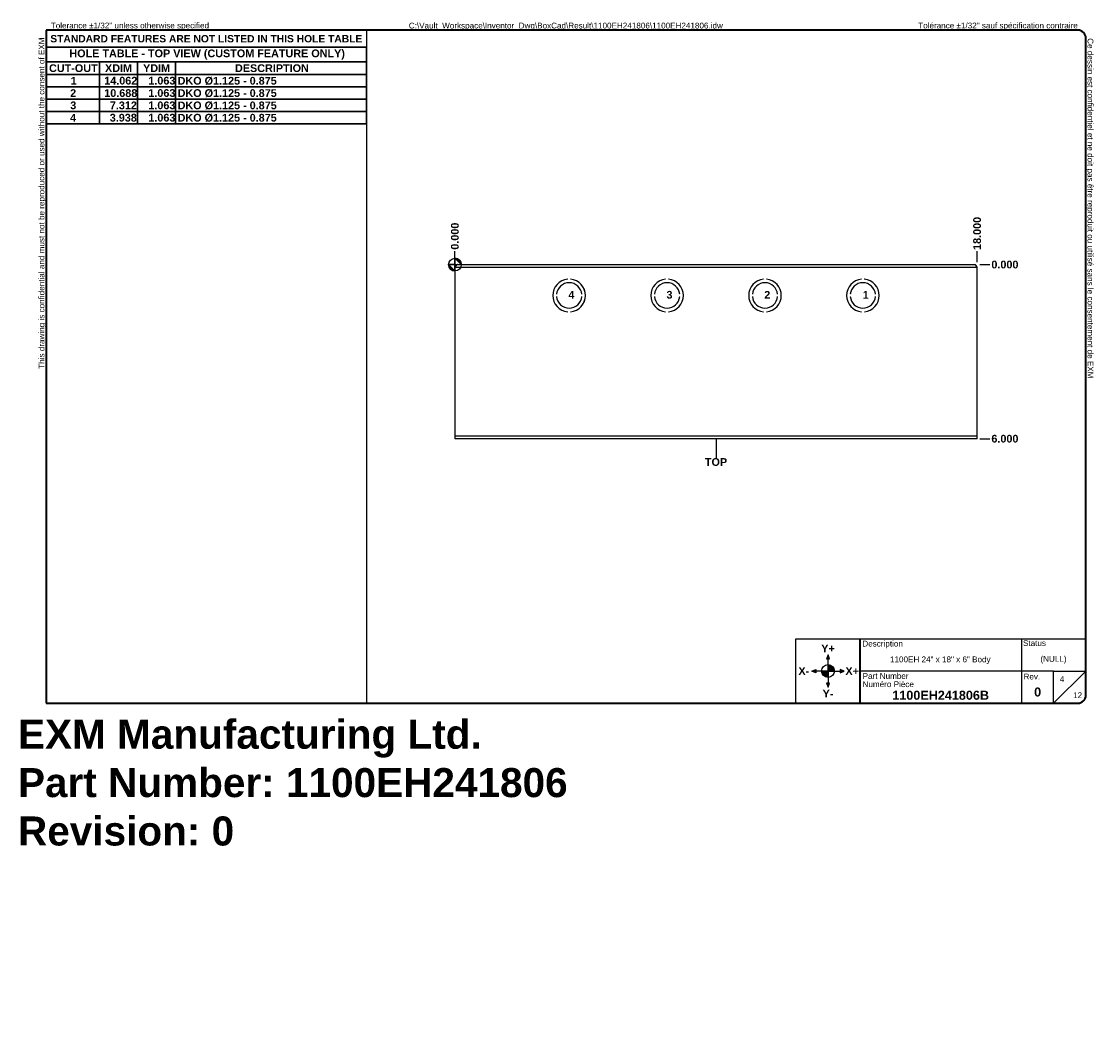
# Model space of a CAD drawing. Header units: inches. Extents: x 0.1 to 37.1, y -11 to 24.1.
import ezdxf

# ---------------------------------------------------------------- set-up
doc = ezdxf.new("R2010")
doc.units = ezdxf.units.IN
doc.header["$LTSCALE"] = 2.222222
doc.header["$MEASUREMENT"] = 0
doc.layers.get('0').update_dxf_attribs({"lineweight": 25})
for name, color, linetype, lineweight in [('Dimensions(ANSI)', 7, 'Continuous', 25), ('Sketch Geometry(ANSI)', 7, 'Continuous', 25), ('Symbols(ANSI)', 7, 'Continuous', 25), ('Visible Edges(ANSI)', 7, 'Continuous', 25), ('Visible Tangent Edges(ANSI)', 7, 'Continuous', 25)]:
    doc.layers.add(name, color=color, linetype=linetype, lineweight=lineweight)
doc.layers.add('Hatch', color=179, linetype='Continuous', lineweight=9, true_color=0x1e1e47)
doc.styles.add('Current-ANSI', font='arial.ttf')
doc.styles.add('Dimension-ANSI', font='arialbd.ttf')
doc.styles.get("Standard").update_dxf_attribs({"font": 'arialbd.ttf'})
doc.styles.add('Text Style44', font='arialbd.ttf')
doc.dimstyles.new('INCH-ANSI', dxfattribs={"dimscale": 2.222222, "dimtxt": 0.12, "dimasz": 0.098425, "dimexe": 0.04, "dimexo": 0.04, "dimgap": 0.031496, "dimtad": 0, "dimtih": 1, "dimtoh": 1, "dimdec": 3, "dimrnd": 1e-08, "dimzin": 0, "dimdsep": 46, "dimtxsty": 'Dimension-ANSI', "dimcen": 0.09, "dimdle": 0.312, "dimclrd": 179, "dimclre": 179, "dimclrt": 7, "dimadec": 1, "dimazin": 0, "dimtfac": 1, "dimtdec": 3, "dimtofl": 0, "dimtmove": 0, "dimatfit": 3, "dimfxl": 1, "dimtolj": 1, "dimtzin": 4, "dimlwd": 25, "dimlwe": 25, "dimarcsym": 0})
doc.dimstyles.new('INCH-ANSI-VERTICAL', dxfattribs={"dimscale": 2.222222, "dimtxt": 0.12, "dimasz": 0.098425, "dimexe": 0.04, "dimexo": 0.04, "dimgap": 0.031496, "dimtad": 0, "dimtih": 1, "dimtoh": 1, "dimdec": 3, "dimrnd": 1e-08, "dimzin": 0, "dimdsep": 46, "dimtxsty": 'Dimension-ANSI', "dimcen": 0.09, "dimdle": 0.312, "dimclrd": 179, "dimclre": 179, "dimclrt": 7, "dimadec": 1, "dimazin": 0, "dimtfac": 1, "dimtdec": 3, "dimtofl": 0, "dimtmove": 0, "dimatfit": 3, "dimfxl": 1, "dimtolj": 1, "dimtzin": 4, "dimlwd": 25, "dimlwe": 25, "dimarcsym": 0})

# ---------------------------------------------------------------- blocks, each defined once
blk = doc.blocks.new('Borders EXM - B (Inch) - B')
at = {"layer": 'Sketch Geometry(ANSI)', "linetype": 'Continuous', "lineweight": 35}
for p, q in [((16.438, 10.692), (0.437, 10.692)), ((0.437, 10.692), (0.437, 0.255)), ((16.562, 0.38), (16.562, 10.567)), ((0.437, 0.255), (16.438, 0.255))]:
    blk.add_line(p, q, dxfattribs=at)
at = {"layer": 'Sketch Geometry(ANSI)'}
for p, q in [((5.406, 10.692), (5.406, 0.255)), ((0.437, 10.428), (5.406, 10.428))]:
    blk.add_line(p, q, dxfattribs=at)
at = {"layer": 'Sketch Geometry(ANSI)', "linetype": 'Continuous', "lineweight": 35}
for centre, start, end in [((16.438, 10.567), 0, 90), ((16.438, 0.38), 270, 0)]:
    blk.add_arc(centre, 0.125, start, end, dxfattribs=at)
at = {"layer": 'Symbols(ANSI)', "color": 7, "char_height": 0.09, "attachment_point": 7, "style": 'Current-ANSI'}
for s, insert in [('Tolerance ±1/32" unless otherwise specified', (0.509, 10.692)), ('Tolérance ±1/32" sauf spécification contraire', (13.963, 10.692))]:
    blk.add_mtext(s, dxfattribs=dict(at, insert=insert))
for s, insert, rotation in [('This drawing is confidential and must not be reproduced or used without the consent of EXM', (0.437, 5.442), 90), ('Ce dessin est confidentiel et ne doit pas être reproduit ou utilisé sans le consentement de EXM', (16.562, 10.567), 270)]:
    blk.add_mtext(s, dxfattribs=dict(at, insert=insert, rotation=rotation))
at = {"layer": 'Symbols(ANSI)', "color": 7, "insert": (2.921, 10.559), "char_height": 0.114, "width": 4.96908, "attachment_point": 5, "style": 'Dimension-ANSI'}
blk.add_mtext('\\fArial|b1|i0;{\\H0.1140;STANDARD FEATURES ARE NOT LISTED IN THIS HOLE TABLE}', dxfattribs=at)
at = {"layer": 'Symbols(ANSI)', "color": 7, "style": 'Current-ANSI'}
blk.add_attdef('FILENAME_AND_PATH_001', (6.062, 10.718), '', height=0.09, dxfattribs=at)
blk = doc.blocks.new('Title Blocks EXM-2 - ANSI B')
at = {"layer": 'Hatch'}
for points in [[(12.725, 0.94), (12.75, 0.94), (12.75, 1)], [(12.775, 0.94), (12.75, 1), (12.75, 0.94)], [(12.56, 0.75), (12.56, 0.775), (12.5, 0.75)], [(12.56, 0.75), (12.5, 0.75), (12.56, 0.725)], [(12.94, 0.75), (13, 0.75), (12.94, 0.775)], [(12.94, 0.75), (12.94, 0.725), (13, 0.75)], [(12.75, 0.56), (12.725, 0.56), (12.75, 0.5)], [(12.75, 0.56), (12.75, 0.5), (12.775, 0.56)]]:
    blk.add_hatch(color=7, dxfattribs=at).paths.add_polyline_path(points)
h = blk.add_hatch(color=7, dxfattribs=at)
edge = h.paths.add_edge_path()
edge.add_line((12.75, 0.85), (12.75, 0.75))
edge.add_line((12.75, 0.75), (12.85, 0.75))
edge.add_arc((12.75, 0.75), 0.1, 0, 90)
h = blk.add_hatch(color=7, dxfattribs=at)
edge = h.paths.add_edge_path()
edge.add_line((12.75, 0.65), (12.75, 0.75))
edge.add_line((12.75, 0.75), (12.65, 0.75))
edge.add_arc((12.75, 0.75), 0.1, 180, 270)
at = {"layer": 'Sketch Geometry(ANSI)'}
for p, q in [((12.249, 1.25), (16.749, 1.25)), ((12.249, 0.25), (12.249, 1.25)), ((15.749, 1.25), (15.749, 0.75)), ((16.749, 1.25), (16.749, 0.375)), ((12.75, 1), (12.725, 0.94)), ((12.75, 0.85), (12.75, 1)), ((12.775, 0.94), (12.75, 1)), ((12.725, 0.94), (12.775, 0.94)), ((12.75, 0.75), (12.75, 0.85)), ((12.5, 0.75), (12.56, 0.775)), ((12.65, 0.75), (12.5, 0.75)), ((12.56, 0.725), (12.5, 0.75)), ((12.56, 0.775), (12.56, 0.725)), ((12.75, 0.75), (12.65, 0.75)), ((12.75, 0.75), (12.85, 0.75)), ((12.75, 0.75), (12.75, 0.65)), ((12.85, 0.75), (13, 0.75)), ((13, 0.75), (12.94, 0.775)), ((12.94, 0.775), (12.94, 0.725)), ((12.94, 0.725), (13, 0.75)), ((15.749, 0.75), (13.249, 0.75)), ((16.249, 0.75), (15.749, 0.75)), ((15.749, 0.75), (15.749, 0.25)), ((16.249, 0.25), (16.249, 0.75)), ((16.249, 0.75), (16.749, 0.75)), ((16.249, 0.25), (16.749, 0.75)), ((12.775, 0.56), (12.725, 0.56)), ((12.725, 0.56), (12.75, 0.5)), ((12.75, 0.65), (12.75, 0.5)), ((12.75, 0.5), (12.775, 0.56)), ((13.249, 0.25), (12.249, 0.25)), ((16.624, 0.25), (13.249, 0.25))]:
    blk.add_line(p, q, dxfattribs=at)
at = {"layer": 'Sketch Geometry(ANSI)', "linetype": 'Continuous', "lineweight": 35}
blk.add_line((13.249, 0.25), (13.249, 1.25), dxfattribs=at)
at = {"layer": 'Sketch Geometry(ANSI)'}
blk.add_circle((12.75, 0.75), 0.1, dxfattribs=at)
blk.add_arc((16.624, 0.375), 0.125, 270, 0, dxfattribs=at)
at = {"layer": 'Symbols(ANSI)', "color": 7}
for s, insert, char_height, attachment_point, style in [('Description', (13.283, 1.103), 0.09, 7, 'Current-ANSI'), ('Status', (15.774, 1.137), 0.09, 7, 'Current-ANSI'), ('\\fArial|b1|i0;Y+', (12.75, 1.1), 0.12, 5, 'Dimension-ANSI'), ('\\fArial|b1|i0;X-', (12.375, 0.75), 0.12, 5, 'Dimension-ANSI'), ('\\fArial|b1|i0;X+', (13.125, 0.75), 0.12, 5, 'Dimension-ANSI'), ('Part Number', (13.287, 0.627), 0.09, 7, 'Current-ANSI'), ('Numéro Pièce', (13.286, 0.5), 0.09, 7, 'Current-ANSI'), ('\\fArial|b1|i0;Y-', (12.75, 0.4), 0.12, 5, 'Dimension-ANSI')]:
    blk.add_mtext(s, dxfattribs=dict(at, insert=insert, char_height=char_height, attachment_point=attachment_point, style=style))
at = {"layer": 'Symbols(ANSI)', "color": 7, "insert": (15.783, 0.618), "char_height": 0.09, "width": 0.25854, "attachment_point": 7, "style": 'Current-ANSI'}
blk.add_mtext('Rev.', dxfattribs=at)
at = {"layer": 'Symbols(ANSI)', "color": 7}
for tag, p, height, style in [('IDW_DESC_IAM_001', (13.712, 0.886), 0.09, 'Current-ANSI'), ('DESIGN_STATE_001', (16.045, 0.893), 0.09, 'Current-ANSI'), ('Sheet_Number_001', (16.344, 0.58), 0.09, 'Current-ANSI'), ('IDW_NAME_IAM_001', (13.747, 0.305), 0.14, 'Text Style44'), ('IDW_REV_001', (15.947, 0.355), 0.14, 'Text Style44'), ('Number_of_sheets_001', (16.551, 0.33), 0.09, 'Current-ANSI')]:
    blk.add_attdef(tag, p, '', height=height, dxfattribs=dict(at, style=style))
blk = doc.blocks.new('Origin Indicator Symbol1')
at = {"layer": 'Dimensions(ANSI)'}
h = blk.add_hatch(color=7, dxfattribs=at)
edge = h.paths.add_edge_path(flags=0)
edge.add_line((6.777, 6.958), (6.678, 7.057))
edge.add_arc((6.777, 7.057), 0.0984, 180, 270)
h = blk.add_hatch(color=7, dxfattribs=at)
edge = h.paths.add_edge_path(flags=0)
edge.add_line((6.777, 7.155), (6.875, 7.057))
edge.add_arc((6.777, 7.057), 0.0984, 0, 90)
at = {"layer": 'Dimensions(ANSI)', "color": 7, "linetype": 'Continuous'}
for p, q in [((6.777, 6.958), (6.678, 7.057)), ((6.777, 7.155), (6.875, 7.057))]:
    blk.add_line(p, q, dxfattribs=at)
at = {"layer": 'Dimensions(ANSI)', "color": 7, "linetype": 'Continuous', "flags": 128}
for points in [[(6.777, 7.057), (6.777, 6.958), (6.678, 7.057), (6.777, 7.057)], [(6.777, 7.057), (6.678, 7.057), (6.777, 7.057), (6.777, 7.057)], [(6.777, 7.057), (6.875, 7.057), (6.777, 7.155), (6.777, 7.057)], [(6.777, 7.057), (6.777, 7.155), (6.777, 6.958), (6.777, 7.057)]]:
    blk.add_lwpolyline(points, dxfattribs=at)
at = {"layer": 'Dimensions(ANSI)', "color": 7, "linetype": 'Continuous'}
blk.add_circle((6.777, 7.057), 0.0984, dxfattribs=at)
for start, end in [(180, 270), (0, 90)]:
    blk.add_arc((6.777, 7.057), 0.0984, start, end, dxfattribs=at)
at = {"layer": 'Dimensions(ANSI)', "color": 7}
for points in [[(6.777, 7.057), (6.777, 6.958), (6.678, 7.057), (6.777, 7.057)], [(6.777, 7.057), (6.678, 7.057), (6.777, 7.057)], [(6.777, 7.057), (6.875, 7.057), (6.777, 7.155), (6.777, 7.057)], [(6.777, 7.057), (6.777, 7.155), (6.777, 6.958), (6.777, 7.057)]]:
    blk.add_solid(points, dxfattribs=at)
blk = doc.blocks.new('Leader Text1')
at = {"layer": 'Symbols(ANSI)', "color": 7, "insert": (13.103, 6.528), "char_height": 0.12, "attachment_point": 7, "style": 'Dimension-ANSI'}
blk.add_mtext('1', dxfattribs=at)
blk = doc.blocks.new('Leader Text2')
at = {"layer": 'Symbols(ANSI)', "color": 7, "insert": (11.575, 6.528), "char_height": 0.12, "attachment_point": 7, "style": 'Dimension-ANSI'}
blk.add_mtext('2', dxfattribs=at)
blk = doc.blocks.new('Leader Text3')
at = {"layer": 'Symbols(ANSI)', "color": 7, "insert": (10.058, 6.527), "char_height": 0.12, "attachment_point": 7, "style": 'Dimension-ANSI'}
blk.add_mtext('3', dxfattribs=at)
blk = doc.blocks.new('Leader Text4')
at = {"layer": 'Symbols(ANSI)', "color": 7, "insert": (8.537, 6.528), "char_height": 0.12, "attachment_point": 7, "style": 'Dimension-ANSI'}
blk.add_mtext('4', dxfattribs=at)
blk = doc.blocks.new('Table3')
at = {"layer": 'Symbols(ANSI)', "color": 7, "lineweight": 30}
for p, q in [((0.438, 10.428), (5.406, 10.428)), ((0.438, 10.428), (0.438, 10.202)), ((5.406, 10.428), (5.406, 10.202)), ((0.438, 10.202), (5.406, 10.202)), ((0.438, 10.202), (0.438, 10.003)), ((1.264, 10.202), (1.264, 10.003)), ((1.855, 10.202), (1.855, 10.003)), ((2.445, 10.202), (2.445, 10.003)), ((5.406, 10.202), (5.406, 10.003)), ((0.438, 10.003), (5.406, 10.003)), ((0.438, 10.003), (0.438, 9.239)), ((1.264, 10.003), (1.264, 9.239)), ((1.855, 10.003), (1.855, 9.239)), ((2.445, 10.003), (2.445, 9.239)), ((5.406, 10.003), (5.406, 9.239)), ((0.438, 9.812), (5.406, 9.812)), ((0.438, 9.621), (5.406, 9.621)), ((0.438, 9.43), (5.406, 9.43)), ((0.438, 9.239), (5.406, 9.239))]:
    blk.add_line(p, q, dxfattribs=at)
at = {"layer": 'Symbols(ANSI)', "color": 7, "char_height": 0.12, "attachment_point": 7, "style": 'Dimension-ANSI'}
for s, insert in [('HOLE TABLE - TOP VIEW (CUSTOM FEATURE ONLY)', (0.797, 10.236)), ('CUT-OUT', (0.482, 10.041)), ('XDIM', (1.35, 10.043)), ('YDIM', (1.94, 10.043)), ('DESCRIPTION', (3.366, 10.041)), ('1', (0.818, 9.848)), ('14.062', (1.338, 9.847)), ('1.063', (2.022, 9.847)), ('DKO Ø1.125 - 0.875', (2.476, 9.841)), ('2', (0.809, 9.656)), ('10.688', (1.338, 9.655)), ('1.063', (2.022, 9.655)), ('DKO Ø1.125 - 0.875', (2.476, 9.65)), ('3', (0.811, 9.464)), ('7.312', (1.425, 9.464)), ('1.063', (2.022, 9.464)), ('DKO Ø1.125 - 0.875', (2.476, 9.459)), ('4', (0.808, 9.274)), ('3.938', (1.424, 9.273)), ('1.063', (2.022, 9.273)), ('DKO Ø1.125 - 0.875', (2.476, 9.268))]:
    blk.add_mtext(s, dxfattribs=dict(at, insert=insert))
blk = doc.blocks.new('*D23')
at = {"layer": 'Defpoints', "color": 0, "linetype": 'Continuous', "transparency": 16777216}
for p in [(15.059, 16.142), (15.059, 15.682), (15.059, 15.682)]:
    blk.add_point(p, dxfattribs=at)
at = {"layer": 'Dimensions(ANSI)', "color": 179, "linetype": 'Continuous', "lineweight": 25, "true_color": 0x262658, "transparency": 16777216}
blk.add_line((15.059, 15.77), (15.059, 16.142), dxfattribs=at)
at = {"layer": 'Dimensions(ANSI)', "color": 7, "linetype": 'Continuous', "lineweight": 25, "transparency": 16777216, "insert": (15.059, 16.661), "char_height": 0.2667, "attachment_point": 5, "rotation": 90, "style": 'Dimension-ANSI'}
blk.add_mtext('\\A1;0.000', dxfattribs=at)
blk = doc.blocks.new('*D24')
at = {"layer": 'Defpoints', "color": 0, "linetype": 'Continuous', "transparency": 16777216}
for p in [(33.059, 16.142), (15.059, 15.682), (33.059, 15.682)]:
    blk.add_point(p, dxfattribs=at)
at = {"layer": 'Dimensions(ANSI)', "color": 179, "linetype": 'Continuous', "lineweight": 25, "true_color": 0x262658, "transparency": 16777216}
blk.add_line((33.059, 15.77), (33.059, 16.142), dxfattribs=at)
at = {"layer": 'Dimensions(ANSI)', "color": 7, "linetype": 'Continuous', "lineweight": 25, "transparency": 16777216, "insert": (33.059, 16.757), "char_height": 0.2667, "attachment_point": 5, "rotation": 90, "style": 'Dimension-ANSI'}
blk.add_mtext('\\A1;18.000', dxfattribs=at)
blk = doc.blocks.new('*D25')
at = {"layer": 'Defpoints', "color": 0, "linetype": 'Continuous', "transparency": 16777216}
for p in [(33.059, 15.682), (33.059, 15.682), (33.498, 15.682)]:
    blk.add_point(p, dxfattribs=at)
at = {"layer": 'Dimensions(ANSI)', "color": 179, "linetype": 'Continuous', "lineweight": 25, "true_color": 0x262658, "transparency": 16777216}
blk.add_line((33.148, 15.682), (33.498, 15.682), dxfattribs=at)
at = {"layer": 'Dimensions(ANSI)', "color": 7, "linetype": 'Continuous', "lineweight": 25, "transparency": 16777216, "insert": (34.017, 15.682), "char_height": 0.2667, "attachment_point": 5, "style": 'Dimension-ANSI'}
blk.add_mtext('\\A1;0.000', dxfattribs=at)
blk = doc.blocks.new('*D26')
at = {"layer": 'Defpoints', "color": 0, "linetype": 'Continuous', "transparency": 16777216}
for p in [(33.059, 15.682), (33.059, 9.682), (33.498, 9.682)]:
    blk.add_point(p, dxfattribs=at)
at = {"layer": 'Dimensions(ANSI)', "color": 179, "linetype": 'Continuous', "lineweight": 25, "true_color": 0x262658, "transparency": 16777216}
blk.add_line((33.148, 9.682), (33.498, 9.682), dxfattribs=at)
at = {"layer": 'Dimensions(ANSI)', "color": 7, "linetype": 'Continuous', "lineweight": 25, "transparency": 16777216, "insert": (34.017, 9.682), "char_height": 0.2667, "attachment_point": 5, "style": 'Dimension-ANSI'}
blk.add_mtext('\\A1;6.000', dxfattribs=at)
blk = doc.blocks.new('TOP')
at = {"layer": 'Sketch Geometry(ANSI)'}
blk.add_line((0, 0.15), (0, -0.15), dxfattribs=at)
at = {"layer": 'Symbols(ANSI)', "color": 7, "insert": (0, -0.212), "char_height": 0.12, "attachment_point": 5, "style": 'Dimension-ANSI'}
blk.add_mtext('\\fArial|b1|i0;TOP', dxfattribs=at)

msp = doc.modelspace()

# ---------------------------------------------------------------- linework, layer by layer
at = {"layer": 'Visible Edges(ANSI)'}
for p, q in [((15.0595, 15.5826), (15.0595, 9.7806)), ((15.1585, 15.6816), (32.9605, 15.6816)), ((33.0595, 9.7806), (33.0595, 15.5826)), ((18.9475, 15.1788), (18.9476, 15.1787)), ((18.9475, 15.1788), (18.9475, 15.1787)), ((19.0474, 15.1787), (19.0474, 15.1788)), ((19.0475, 15.1787), (19.0475, 15.1788)), ((22.3215, 15.1788), (22.3216, 15.1787)), ((22.3215, 15.1788), (22.3215, 15.1787)), ((22.4214, 15.1787), (22.4214, 15.1788)), ((22.4215, 15.1787), (22.4215, 15.1788)), ((25.6975, 15.1788), (25.6976, 15.1787)), ((25.6975, 15.1788), (25.6975, 15.1787)), ((25.7974, 15.1787), (25.7974, 15.1788)), ((25.7975, 15.1787), (25.7975, 15.1788)), ((29.0715, 15.1788), (29.0716, 15.1787)), ((29.0715, 15.1788), (29.0715, 15.1787)), ((29.1714, 15.1787), (29.1714, 15.1788)), ((29.1715, 15.1787), (29.1715, 15.1788)), ((18.5619, 14.6586), (18.5618, 14.6586)), ((18.5618, 14.5786), (18.5619, 14.5786)), ((19.4332, 14.6586), (19.4331, 14.6586)), ((19.4331, 14.5786), (19.4332, 14.5786)), ((21.9359, 14.6586), (21.9358, 14.6586)), ((21.9358, 14.5786), (21.9359, 14.5786)), ((22.8072, 14.6586), (22.8071, 14.6586)), ((22.8071, 14.5786), (22.8072, 14.5786)), ((25.3119, 14.6586), (25.3118, 14.6586)), ((25.3118, 14.5786), (25.3119, 14.5786)), ((26.1832, 14.6586), (26.1831, 14.6586)), ((26.1831, 14.5786), (26.1832, 14.5786)), ((28.6859, 14.6586), (28.6858, 14.6586)), ((28.6858, 14.5786), (28.6859, 14.5786)), ((29.5572, 14.6586), (29.5571, 14.6586)), ((29.5571, 14.5786), (29.5572, 14.5786)), ((18.9475, 14.0584), (18.9475, 14.0583)), ((19.0475, 14.0583), (19.0475, 14.0584)), ((22.3215, 14.0584), (22.3215, 14.0583)), ((22.4215, 14.0583), (22.4215, 14.0584)), ((25.6975, 14.0584), (25.6975, 14.0583)), ((25.7975, 14.0583), (25.7975, 14.0584)), ((29.0715, 14.0584), (29.0715, 14.0583)), ((29.1715, 14.0583), (29.1715, 14.0584)), ((15.0595, 9.7806), (15.0595, 9.6816)), ((33.0595, 9.6816), (15.0595, 9.6816)), ((33.0595, 9.6816), (33.0595, 9.7806))]:
    msp.add_line(p, q, dxfattribs=at)
for centre, radius, start, end in [((15.1585, 15.5826), 0.099, 90, 180), ((32.9605, 15.5826), 0.099, 0, 90), ((18.9975, 14.6186), 0.5625, 95.09464, 264.90031), ((18.9975, 14.6186), 0.5624, 95.09464, 264.90031), ((18.9975, 14.6186), 0.5625, 275.09969, 84.90536), ((18.9975, 14.6186), 0.5624, 275.09969, 84.90536), ((22.3715, 14.6186), 0.5625, 95.09464, 264.90031), ((22.3715, 14.6186), 0.5624, 95.09464, 264.90031), ((22.3715, 14.6186), 0.5625, 275.09969, 84.90536), ((22.3715, 14.6186), 0.5624, 275.09969, 84.90536), ((25.7475, 14.6186), 0.5625, 95.09464, 264.90031), ((25.7475, 14.6186), 0.5624, 95.09464, 264.90031), ((25.7475, 14.6186), 0.5625, 275.09969, 84.90536), ((25.7475, 14.6186), 0.5624, 275.09969, 84.90536), ((29.1215, 14.6186), 0.5625, 95.09464, 264.90031), ((29.1215, 14.6186), 0.5624, 95.09464, 264.90031), ((29.1215, 14.6186), 0.5625, 275.09969, 84.90536), ((29.1215, 14.6186), 0.5624, 275.09969, 84.90536), ((18.9975, 14.6186), 0.4375, 5.2458, 174.7542), ((18.9975, 14.6186), 0.4374, 5.247, 174.753), ((22.3715, 14.6186), 0.4375, 5.2458, 174.7542), ((22.3715, 14.6186), 0.4374, 5.247, 174.753), ((25.7475, 14.6186), 0.4375, 5.2458, 174.7542), ((25.7475, 14.6186), 0.4374, 5.247, 174.753), ((29.1215, 14.6186), 0.4375, 5.2458, 174.7542), ((29.1215, 14.6186), 0.4374, 5.247, 174.753), ((18.9975, 14.6186), 0.4375, 185.2458, 354.7542), ((18.9975, 14.6186), 0.4374, 185.247, 354.753), ((22.3715, 14.6186), 0.4375, 185.2458, 354.7542), ((22.3715, 14.6186), 0.4374, 185.247, 354.753), ((25.7475, 14.6186), 0.4375, 185.2458, 354.7542), ((25.7475, 14.6186), 0.4374, 185.247, 354.753), ((29.1215, 14.6186), 0.4375, 185.2458, 354.7542), ((29.1215, 14.6186), 0.4374, 185.247, 354.753)]:
    msp.add_arc(centre, radius, start, end, dxfattribs=at)
for points in [[(15.1585, 15.6816), (15.1536, 15.6816), (15.1488, 15.6807), (15.1342, 15.6754), (15.1246, 15.6685), (15.1051, 15.649), (15.0955, 15.6366), (15.077, 15.61), (15.0683, 15.5964), (15.0595, 15.5826)], [(33.0595, 15.5826), (33.0546, 15.5902), (33.0498, 15.5978), (33.0352, 15.6201), (33.0256, 15.634), (33.0061, 15.6575), (32.9965, 15.6669), (32.978, 15.6787), (32.9693, 15.6816), (32.9605, 15.6816)]]:
    msp.add_open_spline(points, degree=3, knots=[0, 0, 0, 0, 0.06891209, 0.06891209, 0.20713466, 0.20713466, 0.34535266, 0.34535266, 0.46998596, 0.46998596, 0.46998596, 0.46998596], dxfattribs=at)
at = {"layer": 'Visible Tangent Edges(ANSI)'}
for p, q in [((33.0595, 15.5826), (15.0595, 15.5826)), ((15.0595, 9.7806), (33.0595, 9.7806))]:
    msp.add_line(p, q, dxfattribs=at)

# ---------------------------------------------------------------- block references
at = {"xscale": 2.222222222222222, "yscale": 2.222222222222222, "zscale": 2.222222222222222}
for name, p, values in [('Borders EXM - B (Inch) - B', (0, 0), {'FILENAME_AND_PATH_001': 'C:\\Vault_Workspace\\Inventor_Dwg\\BoxCad\\Result\\1100EH241806\\1100EH241806.idw'}), ('Title Blocks EXM-2 - ANSI B', (-0.4141, 0.0101), {'IDW_REV_001': '0', 'Sheet_Number_001': '4', 'Number_of_sheets_001': '12', 'IDW_DESC_IAM_001': '1100EH 24" x 18" x 6" Body', 'DESIGN_STATE_001': '(NULL)', 'IDW_NAME_IAM_001': '1100EH241806B'})]:
    msp.add_blockref(name, p, dxfattribs=at).add_auto_attribs(values)
for name, p in [('Table3', (0, 0)), ('TOP', (24.0595, 9.3491))]:
    msp.add_blockref(name, p, dxfattribs=at)
at = {"layer": 'Dimensions(ANSI)', "xscale": 2.222222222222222, "yscale": 2.222222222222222, "zscale": 2.222222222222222}
msp.add_blockref('Origin Indicator Symbol1', (0, 0), dxfattribs=at)
at = {"layer": 'Symbols(ANSI)', "xscale": 2.222222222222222, "yscale": 2.222222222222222, "zscale": 2.222222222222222}
for name in ['Leader Text4', 'Leader Text3', 'Leader Text2', 'Leader Text1']:
    msp.add_blockref(name, (0, 0), dxfattribs=at)

# ---------------------------------------------------------------- texts
at = {"insert": (0, 0), "char_height": 1, "attachment_point": 1}
msp.add_mtext_dynamic_manual_height_columns('EXM Manufacturing Ltd.\\PPart Number: 1100EH241806\\PRevision: 0', width=6.990976, gutter_width=1, heights=[0], dxfattribs=at).dxf.set("width", 100)

# ---------------------------------------------------------------- dimensions: what is measured, and where the dimension line sits
at = {"layer": 'Dimensions(ANSI)', "color": 179, "linetype": 'Continuous', "lineweight": 25, "true_color": 0x262658}
for feature_location, offset, dtype, origin, dimstyle, picture, middle in [((15.0594925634, 15.6815594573), (0, 0.4601100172), 1, (15.0594925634, 15.6815594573), 'INCH-ANSI-VERTICAL', '*D23', (15.0594925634, 16.6607739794)), ((33.0595, 15.6816), (0, 0.4601), 1, (15.0595, 15.6816), 'INCH-ANSI-VERTICAL', '*D24', (33.0595, 16.7575)), ((33.0594925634, 15.6815594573), (0.4384353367, 0), 0, (33.0594925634, 15.6815594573), 'INCH-ANSI', '*D25', (34.017032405, 15.6815594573)), ((33.0595, 9.6816), (0.4384, 0), 0, (33.0595, 15.6816), 'INCH-ANSI', '*D26', (34.0169, 9.6816))]:
    dim = msp.add_ordinate_dim(feature_location=feature_location, offset=offset, dtype=dtype, origin=origin, dimstyle=dimstyle, override={"dimgap": 0.031496, "dimtad": 0, "dimdec": 3, "dimtol": 0, "dimlim": 0, "dimtp": 0, "dimtm": 0, "dimtdec": 3}, dxfattribs=at)
    dim.commit()
    dim.dimension.update_dxf_attribs({"geometry": picture, "text_midpoint": middle})

doc.saveas('drawing.dxf')
